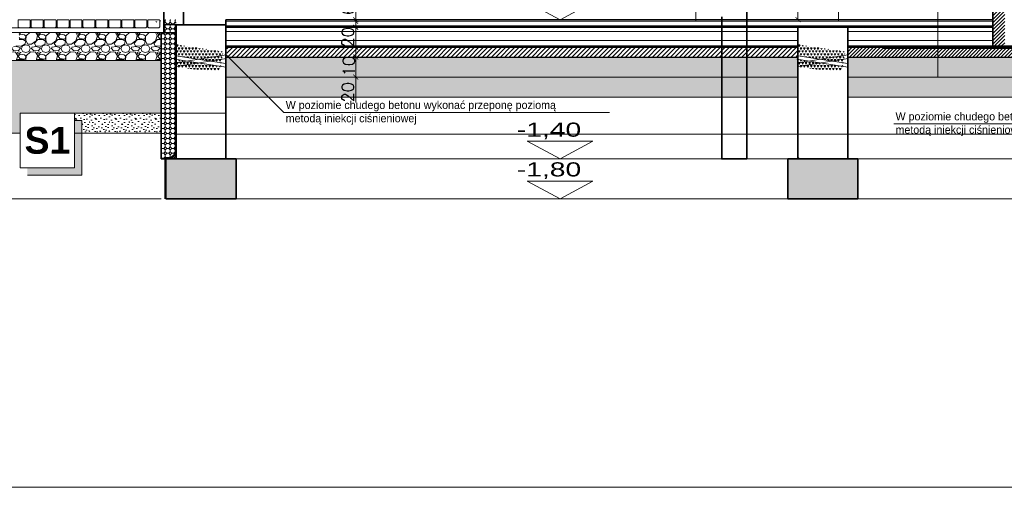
# Model space of a CAD drawing. Header units: millimetres. Extents: x -587 to 33545, y -26688 to 22494.
# Tile 254 of 256: x 8734 to 9722, y 12660 to 13129. Entities that reach past the tile are written whole.
import ezdxf
from ezdxf.lldxf.tags import DXFTag

# ---------------------------------------------------------------- set-up
doc = ezdxf.new("R2010")
doc.units = ezdxf.units.MM
doc.header["$MEASUREMENT"] = 0
doc.linetypes.add('ACAD_ISO03W100', pattern=[30, 12, -18])
doc.linetypes.add('ACAD_ISO10W100', pattern=[18, 12, -3, 0, -3])
for name, color, linetype, lineweight in [('A-WYMIARY', 1, 'Continuous', 5), ('A_istniejące ściany', 7, 'Continuous', 35), ('A_izolacja', 5, 'Continuous', 9), ('A_l.przekrojowa', 7, 'Continuous', 30), ('A_l.widokowa', 250, 'Continuous', 18), ('A_l.wypełnien', 250, 'Continuous', 9), ('A_projektowane sciany', 5, 'Continuous', 35), ('A_ściany', 7, 'Continuous', 35), ('A_ściany projektowane', 5, 'Continuous', 35), ('IZOLACJA', 7, 'ACAD_ISO03W100', 40), ('l. przekrojowa', 1, 'Continuous', 30), ('l.przerywana', 104, 'ICAD_ISO03W100', 5), ('l.widokowa', 140, 'Continuous', 15), ('l.wypełnien', 253, 'Continuous', 5), ('l.wypełnień', 7, 'Continuous', 5), ('linia opisowa', 175, 'Continuous', 9), ('Rd wypełnienia', 30, 'Continuous', 18), ('wymiarowanie', 176, 'Continuous', 9)]:
    doc.layers.add(name, color=color, linetype=linetype, lineweight=lineweight)
doc.styles.add('PROFILE', font='GOTHIC.TTF', dxfattribs={"width": 0.8})
doc.styles.add('styl2', font='simplex.shx')
doc.linetypes.add('BATTING', pattern='A,0.00254,-2.54,[134,ltypeshp.shx,S=2.54,R=0,X=-2.54,Y=0],-5.08,[134,ltypeshp.shx,S=2.54,R=180,X=2.54,Y=0],-2.54', length=10.16254)
tags = doc.linetypes.add('ICAD_ISO03W100', pattern=[30, 12, -18]).pattern_tags.tags
tags[6:7] = [DXFTag(74, 4), DXFTag(75, 0), DXFTag(340, '0'), DXFTag(46, 1.0), DXFTag(50, 0.0), DXFTag(44, 0.0), DXFTag(45, 0.0)]
tags[4:5] = [DXFTag(74, 4), DXFTag(75, 0), DXFTag(340, '0'), DXFTag(46, 1.0), DXFTag(50, 0.0), DXFTag(44, 0.0), DXFTag(45, 0.0)]
doc.dimstyles.new('Skala 1-50', dxfattribs={"dimtxt": 12, "dimasz": 5, "dimexe": 1, "dimexo": 1, "dimgap": 1.5, "dimtad": 1, "dimdec": 1, "dimrnd": 0.5, "dimtxsty": 'styl2', "dimblk": 'ARCHTICK', "dimcen": 5, "dimadec": 0, "dimazin": 0, "dimtfac": 1, "dimtdec": 1, "dimtmove": 1, "dimatfit": 3, "dimldrblk": 'ARCHTICK', "dimfxl": 5, "dimfxlon": 1, "dimlwd": -1, "dimlwe": -1, "dimarcsym": 0})
pattern_1 = [(0, (19, 12.8), (0, 20), [0, -20]), (0, (19.2, 5.8), (0, 20), [0, -20]), (0, (19.8, 16.6), (0, 20), [0, -20]), (338.1986, (9.4, 10.4), (60.0000055, -19.9999982), [2.15406, -105.54924]), (216.8699, (11.4, 9.6), (59.9999984, 40.0000025), [1, -99]), (130.6013, (10.6, 9), (100.00000842, -119.99998036), [1.8439, -182.54698]), (206.5651, (4, 6.6), (-19.999983, -20.000026), [0.44722, -44.27414]), (326.3099, (3.6, 6.4), (39.9999912, -20.0000267), [0.72112, -71.38992]), (108.4349, (4.2, 6), (-19.999968, 40.0000087), [0.63246, -62.6131]), (225, (16.8, 4.6), (-4e-15, -20.000006), [0.84852, -27.43574]), (0, (16.2, 4), (20, 20), [1.2, -18.8]), (135, (17.4, 4), (-20.000006, 2e-15), [0.84852, -27.43574]), (251.5651, (14.4, 17.4), (19.999968, 40.0000087), [0.63246, -62.6131]), (0, (14.2, 16.8), (20, 20), [1, -19]), (143.1301, (15.2, 16.8), (-59.9999984, 40.0000025), [1, -99]), (213.6901, (3.8, 17.6), (39.9999912, 20.0000267), [0.72112, -71.38992]), (341.5651, (3.2, 17.2), (-40.0000087, 19.999968), [1.26492, -61.98064]), (126.8699, (4.4, 16.8), (40.0000025, -59.9999984), [1, -99]), (0, (9.6, 16.8), (0, 20), [0, -20]), (0, (4.2, 11.6), (0, 20), [0, -20]), (0, (9.8, 4.2), (0, 20), [0, -20]), (0, (15.2, 10.4), (0, 20), [0, -20]), (0, (9.4, 13.8), (0, 20), [0, -20]), (0, (5, 14.4), (0, 20), [0, -20]), (0, (6.8, 13.2), (0, 20), [0, -20]), (0, (6, 8.4), (0, 20), [0, -20]), (0, (1.2, 9.2), (0, 20), [0, -20]), (0, (1.4, 13.8), (0, 20), [0, -20]), (0, (0.8, 18.2), (0, 20), [0, -20]), (0, (7, 19), (0, 20), [0, -20]), (0, (11.4, 19.8), (0, 20), [0, -20]), (0, (18.4, 19), (0, 20), [0, -20]), (0, (13.6, 12.8), (0, 20), [0, -20]), (0, (11.6, 16.4), (0, 20), [0, -20]), (0, (13.2, 6.8), (0, 20), [0, -20]), (0, (7.2, 5.8), (0, 20), [0, -20]), (0, (13.2, 1.4), (0, 20), [0, -20]), (0, (6.6, 2.6), (0, 20), [0, -20]), (0, (0.2, 2), (0, 20), [0, -20]), (0, (2.6, 1), (0, 20), [0, -20]), (0, (2.8, 3.8), (0, 20), [0, -20]), (0, (16.2, 0.6), (0, 20), [0, -20]), (0, (18.6, 8.8), (0, 20), [0, -20]), (0, (17.6, 14.8), (0, 20), [0, -20]), (0, (8.4, 0.4), (0, 20), [0, -20])]

# ---------------------------------------------------------------- blocks, each defined once
blk = doc.blocks.new('_ArchTick')
at = {"color": 0, "linetype": 'ByBlock', "const_width": 0.15}
blk.add_lwpolyline([(-0.5, -0.5), (0.5, 0.5)], dxfattribs=at)
blk = doc.blocks.new('*D1733')
at = {"layer": 'Defpoints', "color": 0}
for p in [(9089.93, 13339.94), (9071.17, 13129.01), (9083.89, 13129.01)]:
    blk.add_point(p, dxfattribs=at)
at = {"layer": 'wymiarowanie', "color": 0}
for p, q in [((9076.17, 13339.94), (9070.17, 13339.94)), ((9071.17, 13339.94), (9071.17, 13129.01)), ((9076.17, 13129.01), (9070.17, 13129.01))]:
    blk.add_line(p, q, dxfattribs=at)
at = {"layer": 'wymiarowanie', "color": 0, "xscale": 5, "yscale": 5, "zscale": 5}
for p, rotation in [((9071.17, 13339.94), 90), ((9071.17, 13129.01), 270)]:
    blk.add_blockref('_ArchTick', p, dxfattribs=dict(at, rotation=rotation))
at = {"layer": 'wymiarowanie', "color": 0, "insert": (9063.52, 13234.47), "char_height": 12, "attachment_point": 5, "rotation": 90, "style": 'styl2'}
blk.add_mtext('211', dxfattribs=at)
blk = doc.blocks.new('*D1737')
at = {"layer": 'Defpoints', "color": 0}
for p in [(9543.63, 13449.08), (9514.94, 13129.08), (9548.52, 13129.08)]:
    blk.add_point(p, dxfattribs=at)
at = {"layer": 'wymiarowanie', "color": 0}
for p, q in [((9519.94, 13449.08), (9513.94, 13449.08)), ((9514.94, 13449.08), (9514.94, 13129.08)), ((9519.94, 13129.08), (9513.94, 13129.08))]:
    blk.add_line(p, q, dxfattribs=at)
at = {"layer": 'wymiarowanie', "color": 0, "xscale": 5, "yscale": 5, "zscale": 5}
for p, rotation in [((9514.94, 13449.08), 90), ((9514.94, 13129.08), 270)]:
    blk.add_blockref('_ArchTick', p, dxfattribs=dict(at, rotation=rotation))
at = {"layer": 'wymiarowanie', "color": 0, "insert": (9507.14, 13289.08), "char_height": 12, "attachment_point": 5, "rotation": 90, "style": 'styl2'}
blk.add_mtext('320', dxfattribs=at)
blk = doc.blocks.new('*D1738')
at = {"layer": 'Defpoints', "color": 0}
for p in [(9071.17, 13127.5), (9083.89, 13129.01), (9083.89, 13127.5)]:
    blk.add_point(p, dxfattribs=at)
at = {"layer": 'wymiarowanie', "color": 0}
for p, q in [((9071.17, 13129.01), (9071.17, 13175.6)), ((9071.17, 13129.01), (9071.17, 13134.01)), ((9076.17, 13129.01), (9070.17, 13129.01)), ((9076.17, 13127.5), (9070.17, 13127.5)), ((9071.17, 13129.01), (9071.17, 13127.5)), ((9071.17, 13127.5), (9071.17, 13122.5))]:
    blk.add_line(p, q, dxfattribs=at)
at = {"layer": 'wymiarowanie', "color": 0, "xscale": 5, "yscale": 5, "zscale": 5}
for p, rotation in [((9071.17, 13129.01), 270), ((9071.17, 13127.5), 90)]:
    blk.add_blockref('_ArchTick', p, dxfattribs=dict(at, rotation=rotation))
at = {"layer": 'wymiarowanie', "color": 0, "insert": (9062.85, 13164.08), "char_height": 12, "attachment_point": 5, "rotation": 90, "style": 'styl2'}
blk.add_mtext('1,5', dxfattribs=at)
blk = doc.blocks.new('*D1739')
at = {"layer": 'Defpoints', "color": 0}
for p in [(9083.89, 13127.5), (9071.17, 13121.49), (9086.06, 13121.49)]:
    blk.add_point(p, dxfattribs=at)
at = {"layer": 'wymiarowanie', "color": 0}
for p, q in [((9071.17, 13127.5), (9071.17, 13144.08)), ((9076.17, 13127.5), (9070.17, 13127.5)), ((9071.17, 13127.5), (9071.17, 13121.49)), ((9076.17, 13121.49), (9070.17, 13121.49))]:
    blk.add_line(p, q, dxfattribs=at)
at = {"layer": 'wymiarowanie', "color": 0, "xscale": 5, "yscale": 5, "zscale": 5}
for p, rotation in [((9071.17, 13127.5), 90), ((9071.17, 13121.49), 270)]:
    blk.add_blockref('_ArchTick', p, dxfattribs=dict(at, rotation=rotation))
at = {"layer": 'wymiarowanie', "color": 0, "insert": (9063.36, 13138.88), "char_height": 12, "attachment_point": 5, "rotation": 90, "style": 'styl2'}
blk.add_mtext('6', dxfattribs=at)
blk = doc.blocks.new('*D1740')
at = {"layer": 'Defpoints', "color": 0}
for p in [(9086.06, 13121.49), (9071.17, 13101.46), (9087.31, 13101.46)]:
    blk.add_point(p, dxfattribs=at)
at = {"layer": 'wymiarowanie', "color": 0}
for p, q in [((9076.17, 13121.49), (9070.17, 13121.49)), ((9071.17, 13121.49), (9071.17, 13101.46)), ((9076.17, 13101.46), (9070.17, 13101.46))]:
    blk.add_line(p, q, dxfattribs=at)
at = {"layer": 'wymiarowanie', "color": 0, "xscale": 5, "yscale": 5, "zscale": 5}
for p, rotation in [((9071.17, 13121.49), 90), ((9071.17, 13101.46), 270)]:
    blk.add_blockref('_ArchTick', p, dxfattribs=dict(at, rotation=rotation))
at = {"layer": 'wymiarowanie', "color": 0, "insert": (9063.36, 13111.47), "char_height": 12, "attachment_point": 5, "rotation": 90, "style": 'styl2'}
blk.add_mtext('20', dxfattribs=at)
blk = doc.blocks.new('*D1741')
at = {"layer": 'Defpoints', "color": 0}
for p in [(9087.31, 13101.46), (9071.17, 13091.49), (9087.81, 13091.49)]:
    blk.add_point(p, dxfattribs=at)
at = {"layer": 'wymiarowanie', "color": 0}
for p, q in [((9076.17, 13101.46), (9070.17, 13101.46)), ((9071.17, 13101.46), (9071.17, 13091.49)), ((9076.17, 13091.49), (9070.17, 13091.49))]:
    blk.add_line(p, q, dxfattribs=at)
at = {"layer": 'wymiarowanie', "color": 0, "xscale": 5, "yscale": 5, "zscale": 5}
for p, rotation in [((9071.17, 13101.46), 90), ((9071.17, 13091.49), 270)]:
    blk.add_blockref('_ArchTick', p, dxfattribs=dict(at, rotation=rotation))
at = {"layer": 'wymiarowanie', "color": 0, "insert": (9064.3, 13082.55), "char_height": 12, "attachment_point": 5, "rotation": 90, "style": 'styl2'}
blk.add_mtext('10', dxfattribs=at)
blk = doc.blocks.new('*D2387')
at = {"layer": 'Defpoints', "color": 0}
for p in [(8748.64, 13845.32), (8498.18, 13054.1), (8513.43, 13054.1)]:
    blk.add_point(p, dxfattribs=at)
at = {"layer": 'wymiarowanie', "color": 0}
for p, q in [((8508.18, 13845.32), (8497.18, 13845.32)), ((8498.18, 13845.32), (8498.18, 13054.1)), ((8508.18, 13054.1), (8497.18, 13054.1))]:
    blk.add_line(p, q, dxfattribs=at)
at = {"layer": 'wymiarowanie', "color": 0, "xscale": 5, "yscale": 5, "zscale": 5}
for p, rotation in [((8498.18, 13845.32), 90), ((8498.18, 13054.1), 270)]:
    blk.add_blockref('_ArchTick', p, dxfattribs=dict(at, rotation=rotation))
at = {"layer": 'wymiarowanie', "color": 0, "insert": (8490.37, 13486.2), "char_height": 12, "attachment_point": 5, "rotation": 90, "style": 'styl2'}
blk.add_mtext('791', dxfattribs=at)
blk = doc.blocks.new('*D2411')
at = {"layer": 'Defpoints', "color": 0}
for p in [(9051.55, 13091.49), (9051.55, 13071.49), (9071.17, 13071.49)]:
    blk.add_point(p, dxfattribs=at)
at = {"layer": 'wymiarowanie', "color": 0}
for p, q in [((9061.17, 13091.49), (9072.17, 13091.49)), ((9071.17, 13091.49), (9071.17, 13071.49)), ((9061.17, 13071.49), (9072.17, 13071.49)), ((9071.17, 13071.49), (9071.17, 13046.01))]:
    blk.add_line(p, q, dxfattribs=at)
at = {"layer": 'wymiarowanie', "color": 0, "xscale": 5, "yscale": 5, "zscale": 5}
for p, rotation in [((9071.17, 13091.49), 90), ((9071.17, 13071.49), 270)]:
    blk.add_blockref('_ArchTick', p, dxfattribs=dict(at, rotation=rotation))
at = {"layer": 'wymiarowanie', "color": 0, "insert": (9063.36, 13056.25), "char_height": 12, "attachment_point": 5, "rotation": 90, "style": 'styl2'}
blk.add_mtext('20', dxfattribs=at)

msp = doc.modelspace()

# ---------------------------------------------------------------- hatches: boundary and pattern name
at = {"true_color": 0x7e7c7c}
for points in [[(8880.73, 12989.34), (8880.73, 12949.49), (8951.02, 12949.49), (8951.02, 12989.34)], [(9504.69, 12989.34), (9504.69, 12949.49), (9574.98, 12949.49), (9574.98, 12989.34)]]:
    msp.add_hatch(color=8, dxfattribs=at).paths.add_polyline_path(points)
at = {"layer": 'A_l.wypełnien'}
h = msp.add_hatch(dxfattribs=at)
h.set_pattern_fill('ANSI31', color=5, style=0)
h.set_pattern_definition([(45, (8196.4527, -6095.417), (-2.24506403, 2.24506403), [])])
h.paths.add_polyline_path([(9514.94, 13091.49), (9119.57, 13091.49), (9119.57, 13101.46), (9231.84, 13101.46), (9243.84, 13101.46), (9398.84, 13101.46), (9410.84, 13101.46), (9514.94, 13101.46)])
h.paths.add_polyline_path([(8941.84, 13091.49), (9119.57, 13091.49), (9119.57, 13101.46), (8941.84, 13101.46)])
at = {"layer": 'l.wypełnien'}
h = msp.add_hatch(dxfattribs=at)
h.set_pattern_fill('ANSI31', color=5, scale=20, style=0)
h.paths.add_polyline_path([(9710.52, 13122.02), (9710.52, 13121.49), (9710.52, 13117.13), (9710.52, 13108.16), (9710.52, 13102.49), (9722.52, 13102.49), (9722.52, 13108.16), (9722.52, 13117.13), (9722.52, 13121.49), (9722.52, 13122.02), (9722.52, 13122.52), (9722.52, 13127.5), (9722.52, 13129), (9722.52, 13129.01), (9722.52, 13449.08), (9710.52, 13449.08), (9710.52, 13129.01), (9710.52, 13129), (9710.52, 13127.5), (9710.52, 13122.52)])
h = msp.add_hatch(dxfattribs=at)
h.set_pattern_fill('OCTAGON', color=5, scale=5, style=0)
h.set_pattern_definition([(315, (0, 1.45), (5.00000155, -1e-15), [2.05061, -5.02046]), (0, (1.45, 0), (5, 5), [2.1, -2.9]), (45, (3.55, 0), (6e-16, 5.00000155), [2.05061, -5.02046]), (135, (5, 3.55), (-5.00000155, 6e-16), [2.05061, -5.02046]), (225, (1.45, 5), (-1e-15, -5.00000155), [2.05061, -5.02046]), (270, (0, 3.55), (5, -5), [2.1, -2.9])])
h.paths.add_polyline_path([(8875.82, 13088.08), (8875.82, 13035.15), (8890.82, 13035.15), (8890.82, 13116.08), (8878.43, 13116.08), (8875.82, 13116.08)])
h.paths.add_polyline_path([(8875.82, 13015.1), (8875.82, 12989.34), (8890.82, 12989.34), (8890.82, 13035.15), (8875.82, 13035.15)])
h.paths.add_polyline_path([(8890.82, 13116.08), (8890.82, 13129.08), (8878.43, 13129.08), (8878.43, 13116.08)])
h = msp.add_hatch(dxfattribs=at)
h.set_pattern_fill('GRAVL1', scale=20, style=0)
h.set_pattern_definition([(228.0128, (14.4, 20), (-159.99996464, -180.00002683), [2.69072, -266.38176]), (184.9697, (12.6, 18), (240.00002103, 19.99982614), [4.61736, -457.1185]), (132.5104, (8, 17.6), (199.99981437, -220.00017348), [3.25576, -322.32064]), (267.2737, (0.2, 12.6), (19.999920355, 400.0000059), [4.20476, -416.27116]), (292.8337, (0, 8.4), (-100.00019811, 239.999928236), [4.1231, -408.18746]), (357.2737, (1.6, 4.6), (-400.0000059, 19.999920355), [4.20476, -416.27116]), (37.6942, (5.8, 4.4), (-260.000146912, -199.999808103), [5.56058, -550.49698]), (72.2553, (10.2, 7.8), (140.000215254, 439.999924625), [5.24976, -519.72642]), (121.4296, (11.8, 12.8), (-160.000164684, 259.99990073), [4.219, -417.68146]), (175.2364, (9.6, 16.4), (220.00001893, -19.99983065), [4.81664, -236.01526]), (222.3974, (4.8, 16.8), (-240.000147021, -219.99984164), [6.22896, -616.6675]), (138.8141, (20, 12.4), (-140.00005894, 119.99994627), [2.12602, -210.47688]), (171.4692, (18.4, 13.8), (259.999965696, -40.0001582), [4.04474, -400.43022]), (225, (14.4, 14.4), (-4e-15, -20.000006), [2.82842, -25.45584]), (203.1986, (13, 16.8), (99.9999946, 40.0000265), [1.52316, -150.7923]), (291.8014, (11.6, 16.2), (-19.9999982, 60.0000055), [2.15406, -105.54924]), (30.9638, (12.4, 14.2), (59.99996045, 40.0000497), [3.49858, -113.12046]), (161.5651, (15.4, 16), (40.0000087, -19.999968), [2.52982, -60.71574]), (16.3895, (0, 16.2), (200.00004397, 59.9998542), [3.544, -350.8569]), (70.3462, (3.4, 17.2), (-79.99990495, -220.00004271), [2.97322, -294.34816]), (293.1986, (15.4, 20), (-40.0000265, 99.9999946), [3.0463, -149.26916]), (343.6105, (16.6, 17.2), (-200.00004397, 59.9998542), [3.544, -350.8569]), (339.444, (0, 3.8), (-100.0000369, 39.99991993), [3.4176, -167.46248]), (294.7751, (3.2, 2.6), (-99.99984378, 220.00006844), [2.86356, -283.49286]), (66.8014, (15.6, 0), (40.0000265, 99.9999946), [3.0463, -149.26916]), (17.354, (16.8, 2.8), (-260.00004038, -79.999890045), [3.35262, -331.90848]), (69.444, (5.8, 0), (-39.99991993, -100.0000369), [1.7088, -169.17128]), (101.3099, (14.4, 0), (-19.9999526, 80.000015), [1.0198, -100.96058]), (165.9638, (14.2, 1), (60.0000109, -19.9999611), [4.1231, -78.339]), (186.009, (10.2, 2), (199.99999502, 19.99998635), [3.821, -378.27846]), (303.6901, (12.4, 12.4), (-20.0000267, 39.9999912), [2.88444, -69.22658]), (353.1572, (14, 10), (339.99998731, -40.00015996), [5.03588, -498.55126]), (60.9454, (19, 9.4), (-80.00000054, -140.0000077), [2.05912, -203.85348]), (90, (20, 11.2), (-20, 20), [1.2, -18.8]), (120.2564, (9.8, 2.6), (79.99989774, -140.00004912), [2.77848, -275.0704]), (48.0128, (8.4, 5), (159.99996464, 180.00002683), [5.38144, -263.69104]), (0, (12, 9), (20, 20), [5.2, -14.8]), (325.3048, (17.2, 9), (-199.99988518, 140.00017219), [3.16228, -313.06548]), (254.0546, (19.8, 7.2), (-19.9999978, -80.00000253), [2.91204, -142.69016]), (207.646, (19, 4.4), (-379.999916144, -200.000154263), [4.7413, -469.38948]), (175.4261, (14.8, 2.2), (-260.000011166, 19.999896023), [5.01598, -496.58148])])
h.paths.add_polyline_path([(8875.82, 13088.08), (8875.82, 13116.08), (8733.43, 13116.08), (8733.43, 13104.19), (8695.84, 13088.08)])
h = msp.add_hatch(dxfattribs=at)
h.set_pattern_fill('ANSI31', color=5, scale=20, style=0)
h.paths.add_polyline_path([(9655.4, 13091.49), (9950.05, 13091.49), (9950.05, 13101.46), (9655.4, 13101.46)])
h.paths.add_polyline_path([(9655.4, 13091.49), (9655.4, 13101.46), (9564.89, 13101.46), (9564.89, 13091.49)])
h = msp.add_hatch(dxfattribs=at)
h.set_pattern_fill('CONC', scale=20, style=0)
h.set_pattern_definition(pattern_1)
h.paths.add_polyline_path([(8403.43, 13000.1), (8578.06, 13000.1), (8578.43, 13015.1), (8734.46, 13015.1), (8734.46, 13035.15), (8789.08, 13035.15), (8875.82, 13035.15), (8875.82, 13088.08), (8695.84, 13088.08), (8581.52, 13039.09), (8538.42, 13039.1), (8538.42, 13015.1), (8403.43, 13015.1)])
h = msp.add_hatch(dxfattribs=at)
h.set_pattern_fill('STIPPLE', color=5, scale=10, style=0)
h.set_pattern_definition([(0, (0.4, 0.2), (0, 10), [0, -10]), (0, (3.6, 0.4), (0, 10), [0, -10]), (0, (1.8, 2.6), (0, 10), [0, -10]), (0, (4, 4.2), (0, 10), [0, -10]), (0, (1.4, 4.8), (0, 10), [0, -10]), (0, (2.2, 7.2), (0, 10), [0, -10]), (0, (0.8, 9), (0, 10), [0, -10]), (0, (4, 8.8), (0, 10), [0, -10]), (0, (6.4, 9.2), (0, 10), [0, -10]), (0, (7.6, 6.8), (0, 10), [0, -10]), (0, (9.6, 6.6), (0, 10), [0, -10]), (0, (9.6, 3), (0, 10), [0, -10]), (0, (7.8, 1.8), (0, 10), [0, -10]), (0, (5, 2.4), (0, 10), [0, -10]), (0, (6.8, 4.2), (0, 10), [0, -10]), (0, (5, 6), (0, 10), [0, -10]), (0, (9.2, 0.4), (0, 10), [0, -10])])
h.paths.add_polyline_path([(9438.52, 13071.49), (9438.52, 13091.49), (8940.76, 13091.49), (8940.76, 13071.49)])
h.paths.add_polyline_path([(9655.4, 13071.49), (9950.05, 13071.49), (9950.05, 13091.49), (9655.4, 13091.49)])
h.paths.add_polyline_path([(9655.4, 13071.49), (9655.4, 13091.49), (9564.89, 13091.49), (9564.89, 13071.49)])
h.paths.add_polyline_path([(9463.52, 13071.49), (9514.94, 13071.49), (9514.94, 13091.49), (9463.52, 13091.49)])
h.paths.add_polyline_path([(9438.52, 13071.49), (9463.52, 13071.49), (9463.52, 13091.49), (9438.52, 13091.49)])
h = msp.add_hatch(dxfattribs=at)
h.set_pattern_fill('CONCRE', color=5, scale=30, style=0)
h.set_pattern_definition([(0, (0, 0), (30, 30), [3.75, -26.25]), (90, (0, 0), (-30, 30), [3.75, -26.25]), (135, (3.75, 0), (-30, 2e-15), [5.3033, -37.123107]), (0, (3.75, 16.875), (30, 30), [3.75, -26.25]), (45, (5.625, 15), (2e-15, 30), [2.65165, -39.774756]), (135, (5.625, 15), (-30, 2e-15), [2.65165, -39.774756]), (0, (15, 24.375), (30, 30), [5.3033, -24.6967]), (45, (15, 24.375), (2e-15, 30), [3.75, -38.67641]), (135, (20.303, 24.375), (-30, 2e-15), [3.75, -38.67641]), (90, (20.625, 7.5), (-30, 30), [3.75, -26.25]), (45, (20.625, 7.5), (2e-15, 30), [2.65165, -39.774756]), (135, (22.5, 9.375), (-30, 2e-15), [2.65165, -39.774756]), (0, (3.75, 7.5), (30, 30), [1.875, -25.125]), (0, (26.25, 15), (30, 30), [1.875, -25.125]), (90, (16.875, 18.75), (-30, 30), [1.875, -25.125]), (135, (20.625, 1.875), (-30, 2e-15), [2.65165, -39.774756]), (135, (7.5, 22.5), (-30, 2e-15), [2.65165, -39.774756]), (45, (14.062, 9.844), (2e-15, 30), [2.65165, -39.774756]), (90, (10.312, 3.75), (-30, 30), [0.46875, -29.53125]), (90, (11.72, 16.406), (-30, 30), [0.46875, -29.53125]), (90, (25.78, 21.562), (-30, 30), [0.46875, -29.53125]), (90, (26.25, 5.625), (-30, 30), [0.46875, -29.53125])])
h.paths.add_polyline_path([(9438.52, 13051.49), (9438.52, 13071.49), (8940.76, 13071.49), (8940.76, 13051.49)])
h.paths.add_polyline_path([(9950.05, 13051.49), (9950.05, 13071.49), (9564.89, 13071.49), (9564.89, 13051.49)])
h.paths.add_polyline_path([(9463.52, 13051.49), (9514.94, 13051.49), (9514.94, 13071.49), (9463.52, 13071.49)])
h.paths.add_polyline_path([(9438.52, 13051.49), (9463.52, 13051.49), (9463.52, 13071.49), (9438.52, 13071.49)])
h = msp.add_hatch(dxfattribs=at)
h.set_pattern_fill('CONC', scale=20, style=0)
h.set_pattern_definition(pattern_1)
h.paths.add_polyline_path([(8789.08, 13035.15), (8875.82, 13035.15), (8875.82, 13015.1), (8796.37, 13015.1), (8796.37, 13027.87), (8789.08, 13027.87)])
at = {"layer": 'linia opisowa'}
msp.add_hatch(color=256, dxfattribs=at).paths.add_polyline_path([(8796.37, 13027.87), (8789.08, 13027.87), (8789.08, 12980.53), (8741.74, 12980.53), (8741.74, 12973.24), (8796.37, 12973.24)])
at = {"layer": 'Rd wypełnienia'}
h = msp.add_hatch(dxfattribs=at)
h.set_pattern_fill('TRIANG', scale=0.358686, style=0)
h.set_pattern_definition([(60, (6598.0064, 12182.1247), (-1.7082405, 2.95876), [1.708241, -1.708241]), (120, (6598.0064, 12182.1247), (-3.4164816, 4e-07), [1.708241, -1.708241]), (0, (6597.1523, 12183.604), (1.708241, 2.9587597), [1.708241, -1.708241])])
h.paths.add_polyline_path([(8920.46, 13098.33), (8920.55, 13099.64), (8900.15, 13102.68), (8899.05, 13102.66), (8897.61, 13102.64), (8896.18, 13102.65), (8894.74, 13102.7), (8893.31, 13102.65), (8891.87, 13102.59), (8891.25, 13102.51), (8890.89, 13093.41), (8891.87, 13093.49), (8893.31, 13093.49), (8894.74, 13093.45), (8896.18, 13093.36), (8897.61, 13093.34), (8899.05, 13093.34), (8900.48, 13093.32), (8901.91, 13093.22), (8903.35, 13093.22), (8904.78, 13093.34), (8906.22, 13093.44), (8907.65, 13093.37), (8909.09, 13093.34), (8910.52, 13093.34), (8911.96, 13093.34), (8913.39, 13093.34), (8914.83, 13093.38), (8916.26, 13093.48), (8917.7, 13093.38), (8919.13, 13093.34), (8919.85, 13093.34, 0.414214), (8920.57, 13094.06), (8920.54, 13095.47), (8920.53, 13096.9)])
h.paths.add_polyline_path([(8891.31, 13104), (8891.28, 13102.52), (8891.87, 13102.59), (8893.31, 13102.65), (8894.74, 13102.7), (8896.18, 13102.65), (8897.61, 13102.64), (8899.05, 13102.66), (8900.15, 13102.68)])
h.paths.add_polyline_path([(8938.25, 13097), (8923.48, 13099.21), (8923.49, 13098.33), (8923.45, 13096.9), (8923.44, 13095.47, 0.414214), (8924.87, 13094.03), (8926.31, 13094.1), (8927.74, 13094.06), (8929.18, 13094.07), (8930.62, 13094.08), (8932.1, 13094.2), (8933.52, 13094.17), (8935, 13094.22), (8936.37, 13094.07), (8937.72, 13094.03)])
h.paths.add_polyline_path([(8937.68, 13093.86), (8937.72, 13094.03), (8936.37, 13094.07), (8935, 13094.22), (8933.52, 13094.17), (8932.1, 13094.2), (8930.62, 13094.08), (8929.18, 13094.07), (8927.74, 13094.06), (8926.31, 13094.1), (8924.87, 13094.03, -0.419775), (8923.44, 13095.49), (8923.45, 13096.9), (8923.49, 13098.33), (8923.48, 13099.21), (8920.55, 13099.64), (8920.46, 13098.33), (8920.53, 13096.9), (8920.54, 13095.47), (8920.57, 13094.09, -0.426186), (8919.85, 13093.34), (8919.13, 13093.34), (8917.7, 13093.38), (8916.26, 13093.48), (8914.83, 13093.38), (8913.39, 13093.34), (8911.96, 13093.34), (8910.52, 13093.34), (8909.09, 13093.34), (8907.65, 13093.37), (8906.22, 13093.44), (8904.78, 13093.34), (8903.35, 13093.22), (8901.91, 13093.22), (8900.48, 13093.32), (8899.05, 13093.34), (8897.61, 13093.34), (8896.18, 13093.36), (8894.74, 13093.45), (8893.31, 13093.49), (8891.87, 13093.49), (8890.89, 13093.41), (8890.87, 13092.85), (8935.85, 13085.84), (8935.28, 13082.23), (8907.1, 13086.62), (8907.06, 13085.77), (8906.98, 13084.86), (8906.94, 13082.91), (8906.94, 13081.61, 0.411289), (8907.36, 13081.18), (8908.23, 13081.18), (8910.7, 13081.12), (8913.75, 13081.18), (8916.75, 13081.18), (8921.12, 13081.12), (8924.63, 13081.07), (8928.6, 13081.07), (8931.65, 13081.12), (8934.18, 13081.18), (8935.39, 13081.12), (8937.2, 13091.15, -0.478437)])
h.paths.add_polyline_path([(8904.66, 13086.14), (8904.64, 13087), (8890.72, 13089.17), (8890.43, 13081.76), (8911.43, 13078.94), (8912.68, 13078.97), (8914.11, 13078.97), (8915.55, 13078.99), (8916.98, 13079.06), (8918.41, 13078.99), (8919.85, 13078.97, -0.397704), (8921.28, 13077.61), (8924.21, 13077.22, -0.332775), (8925.59, 13078.25), (8927.05, 13078.27), (8928.56, 13078.36), (8929.95, 13078.45), (8931.37, 13078.45), (8932.86, 13078.38), (8934.19, 13078.33), (8934.84, 13078.05), (8935.39, 13081.12), (8934.18, 13081.18), (8931.65, 13081.12), (8928.6, 13081.07), (8924.63, 13081.07), (8921.12, 13081.12), (8916.75, 13081.18), (8913.75, 13081.18), (8910.7, 13081.12), (8908.23, 13081.18), (8907.37, 13081.18, -0.415465), (8906.94, 13081.61), (8906.94, 13082.91), (8906.98, 13084.86), (8907.06, 13085.77), (8907.1, 13086.62), (8904.64, 13087), (8904.66, 13086.14), (8904.76, 13084.7), (8904.78, 13083.27), (8904.78, 13082.55, -0.414214), (8904.07, 13081.84, 0.414214), (8904.78, 13082.55), (8904.78, 13083.27), (8904.76, 13084.7)])
h = msp.add_hatch(dxfattribs=at)
h.set_pattern_fill('TRIANG', scale=0.358686, style=0)
h.set_pattern_definition([(60, (7222.1304, 12182.1247), (-1.7082405, 2.95876), [1.708241, -1.708241]), (120, (7222.1304, 12182.1247), (-3.4164816, 4e-07), [1.708241, -1.708241]), (0, (7221.2763, 12183.604), (1.708241, 2.9587597), [1.708241, -1.708241])])
h.paths.add_polyline_path([(9544.59, 13098.33), (9544.67, 13099.64), (9524.27, 13102.68), (9523.17, 13102.66), (9521.73, 13102.64), (9520.3, 13102.65), (9518.86, 13102.7), (9517.43, 13102.65), (9516, 13102.59), (9515.37, 13102.51), (9515.01, 13093.41), (9516, 13093.49), (9517.43, 13093.49), (9518.86, 13093.45), (9520.3, 13093.36), (9521.73, 13093.34), (9523.17, 13093.34), (9524.6, 13093.32), (9526.04, 13093.22), (9527.47, 13093.22), (9528.91, 13093.34), (9530.34, 13093.44), (9531.78, 13093.37), (9533.21, 13093.34), (9534.65, 13093.34), (9536.08, 13093.34), (9537.52, 13093.34), (9538.95, 13093.38), (9540.39, 13093.48), (9541.82, 13093.38), (9543.26, 13093.34), (9543.97, 13093.34, 0.414214), (9544.69, 13094.06), (9544.66, 13095.47), (9544.66, 13096.9)])
h.paths.add_polyline_path([(9515.43, 13104), (9515.41, 13102.52), (9516, 13102.59), (9517.43, 13102.65), (9518.86, 13102.7), (9520.3, 13102.65), (9521.73, 13102.64), (9523.17, 13102.66), (9524.27, 13102.68)])
h.paths.add_polyline_path([(9562.37, 13097), (9547.6, 13099.21), (9547.61, 13098.33), (9547.57, 13096.9), (9547.56, 13095.47, 0.414214), (9548.99, 13094.03), (9550.43, 13094.1), (9551.87, 13094.06), (9553.31, 13094.07), (9554.75, 13094.08), (9556.22, 13094.2), (9557.64, 13094.17), (9559.12, 13094.22), (9560.49, 13094.07), (9561.84, 13094.03)])
h.paths.add_polyline_path([(9561.81, 13093.86), (9561.84, 13094.03), (9560.49, 13094.07), (9559.12, 13094.22), (9557.64, 13094.17), (9556.22, 13094.2), (9554.75, 13094.08), (9553.31, 13094.07), (9551.87, 13094.06), (9550.43, 13094.1), (9548.99, 13094.03, -0.419775), (9547.56, 13095.49), (9547.57, 13096.9), (9547.61, 13098.33), (9547.6, 13099.21), (9544.67, 13099.64), (9544.59, 13098.33), (9544.66, 13096.9), (9544.66, 13095.47), (9544.69, 13094.09, -0.426186), (9543.97, 13093.34), (9543.26, 13093.34), (9541.82, 13093.38), (9540.39, 13093.48), (9538.95, 13093.38), (9537.52, 13093.34), (9536.08, 13093.34), (9534.65, 13093.34), (9533.21, 13093.34), (9531.78, 13093.37), (9530.34, 13093.44), (9528.91, 13093.34), (9527.47, 13093.22), (9526.04, 13093.22), (9524.6, 13093.32), (9523.17, 13093.34), (9521.73, 13093.34), (9520.3, 13093.36), (9518.86, 13093.45), (9517.43, 13093.49), (9516, 13093.49), (9515.01, 13093.41), (9514.99, 13092.85), (9559.97, 13085.84), (9559.41, 13082.23), (9531.23, 13086.62), (9531.18, 13085.77), (9531.11, 13084.86), (9531.06, 13082.91), (9531.06, 13081.61, 0.411289), (9531.49, 13081.18), (9532.35, 13081.18), (9534.83, 13081.12), (9537.88, 13081.18), (9540.87, 13081.18), (9545.24, 13081.12), (9548.75, 13081.07), (9552.73, 13081.07), (9555.78, 13081.12), (9558.31, 13081.18), (9559.52, 13081.12), (9561.32, 13091.15, -0.478437)])
h.paths.add_polyline_path([(9528.79, 13086.14), (9528.76, 13087), (9514.84, 13089.17), (9514.55, 13081.76), (9535.56, 13078.94), (9536.8, 13078.97), (9538.23, 13078.97), (9539.67, 13078.99), (9541.11, 13079.06), (9542.54, 13078.99), (9543.97, 13078.97, -0.397704), (9545.41, 13077.61), (9548.34, 13077.22, -0.332775), (9549.71, 13078.25), (9551.17, 13078.27), (9552.69, 13078.36), (9554.08, 13078.45), (9555.49, 13078.45), (9556.99, 13078.38), (9558.31, 13078.33), (9558.97, 13078.05), (9559.52, 13081.12), (9558.31, 13081.18), (9555.78, 13081.12), (9552.73, 13081.07), (9548.75, 13081.07), (9545.24, 13081.12), (9540.87, 13081.18), (9537.88, 13081.18), (9534.83, 13081.12), (9532.35, 13081.18), (9531.49, 13081.18, -0.415465), (9531.06, 13081.61), (9531.06, 13082.91), (9531.11, 13084.86), (9531.18, 13085.77), (9531.23, 13086.62), (9528.76, 13087), (9528.79, 13086.14), (9528.88, 13084.7), (9528.91, 13083.27), (9528.91, 13082.55, -0.414214), (9528.19, 13081.84, 0.414214), (9528.91, 13082.55), (9528.91, 13083.27), (9528.88, 13084.7)])

# ---------------------------------------------------------------- linework, layer by layer
at = {"color": 7, "lineweight": 20}
for p, q in [((8941.01, 13093.68, 2.2), (8890.69, 13085.84, 2.2)), ((8890.69, 13092.88, 2.2), (8940.93, 13085.05, 2.2)), ((9565.14, 13093.68, 2.2), (9514.82, 13085.84, 2.2)), ((9514.82, 13092.88, 2.2), (9565.05, 13085.05, 2.2)), ((8889.69, 13089.33, 2.2), (8940.93, 13081.35, 2.2)), ((8941.33, 13090.03, 2.2), (8891.25, 13082.23, 2.2)), ((9513.81, 13089.33, 2.2), (9565.05, 13081.35, 2.2)), ((9565.45, 13090.03, 2.2), (9515.38, 13082.23, 2.2))]:
    msp.add_line(p, q, dxfattribs=at)
at = {"color": 250, "linetype": 'Continuous', "lineweight": 5, "true_color": 0x231f20}
for points in [[(8870.64, 13127.43), (8871.47, 13126.6), (8871.47, 13126.6)], [(9514.12, 12989.34), (9520.9, 12989.34), (9520.9, 12989.34)], [(9516.6, 12989.34), (9514.94, 12991), (9514.94, 12991)], [(9514.94, 12989.34), (9564.89, 12989.34), (9564.89, 12989.34)], [(9526.69, 12989.34), (9534.46, 12989.34), (9534.46, 12989.34)], [(9540.25, 12989.34), (9547.03, 12989.34), (9547.03, 12989.34)], [(9552.98, 12989.34), (9559.76, 12989.34), (9559.76, 12989.34)], [(9565.71, 12989.34), (9573.32, 12989.34), (9573.32, 12989.34)], [(9514.12, 12949.49), (9520.9, 12949.49), (9520.9, 12949.49)], [(9526.69, 12949.49), (9534.46, 12949.49), (9534.46, 12949.49)], [(9540.25, 12949.49), (9547.03, 12949.49), (9547.03, 12949.49)], [(9552.98, 12949.49), (9559.76, 12949.49), (9559.76, 12949.49)], [(9565.71, 12949.49), (9573.32, 12949.49), (9573.32, 12949.49)]]:
    msp.add_lwpolyline(points, dxfattribs=at)
at = {"color": 250, "linetype": 'Continuous', "lineweight": 30, "true_color": 0x231f20}
msp.add_lwpolyline([(8940.76, 13050.37), (8940.76, 13129.08), (8940.76, 13129.08)], dxfattribs=at)
at = {"color": 250, "linetype": 'Continuous', "lineweight": 15, "true_color": 0x231f20}
for points in [[(9514.94, 13121.49), (9514.94, 12989.34), (9514.94, 12989.34)], [(9564.89, 12989.34), (9564.89, 13121.49)], [(8880.73, 12989.34), (8940.76, 12989.34), (8940.76, 12989.34)], [(9564.89, 12989.34), (9514.94, 12989.34), (9514.94, 12989.34)]]:
    msp.add_lwpolyline(points, dxfattribs=at)
at = {"layer": 'A-WYMIARY', "color": 7}
msp.add_line((9600.78, 13100.23, 2.2), (9927.85, 13100.23, 2.2), dxfattribs=at)
at = {"layer": 'A_istniejące ściany', "linetype": 'Continuous'}
for points in [[(8898.43, 13124.08), (8898.43, 13476.08), (8898.43, 13476.08)], [(8890.82, 12989.34), (8890.82, 13124.08)], [(8940.76, 12989.34), (8940.76, 13129.08), (8940.76, 13129.08)], [(9514.94, 13121.49), (9514.94, 12989.34), (9514.94, 12989.34)], [(9564.89, 12989.34), (9564.89, 13121.49)], [(8880.73, 12949.49), (8880.73, 12989.34), (8880.73, 12989.34)], [(8880.73, 12989.34), (8951.02, 12989.34), (8951.02, 12989.34)], [(8951.02, 12989.34), (8951.02, 12949.49), (8951.02, 12949.49)], [(9504.69, 12949.49), (9504.69, 12989.34), (9504.69, 12989.34)], [(9504.69, 12989.34), (9574.98, 12989.34), (9574.98, 12989.34)], [(9574.98, 12989.34), (9574.98, 12949.49), (9574.98, 12949.49)], [(8880.73, 12949.49), (8951.02, 12949.49), (8951.02, 12949.49)], [(9504.69, 12949.49), (9574.98, 12949.49), (9574.98, 12949.49)]]:
    msp.add_lwpolyline(points, dxfattribs=at)
at = {"layer": 'A_istniejące ściany', "color": 7, "linetype": 'Continuous'}
msp.add_lwpolyline([(8889.82, 13124.08), (8940.76, 13124.08)], dxfattribs=at)
at = {"layer": 'A_izolacja', "lineweight": 35}
msp.add_line((8890.82, 12989.34), (8875.82, 12989.34), dxfattribs=at)
at = {"layer": 'A_izolacja', "linetype": 'Continuous', "lineweight": 35}
msp.add_lwpolyline([(8878.43, 13116.08), (8878.43, 13461.85)], dxfattribs=at)
at = {"layer": 'A_izolacja', "color": 5, "linetype": 'Continuous', "lineweight": 35}
msp.add_lwpolyline([(8875.82, 12989.34), (8875.82, 13116.08)], dxfattribs=at)
at = {"layer": 'A_l.przekrojowa'}
for p, q in [((8889.82, 13124.08), (8889.82, 12994.76)), ((8889.82, 12994.76, 0), (8885.41, 12990.34, 0)), ((8885.41, 12990.34, 0), (8879.75, 12990.34, 0)), ((8879.75, 12990.34, 0), (8879.75, 12949.49, 0))]:
    msp.add_line(p, q, dxfattribs=at)
at = {"layer": 'A_l.przekrojowa', "color": 5, "ltscale": 0.3}
for p, q in [((9710.52, 13122.52, 0), (8940.84, 13122.52, 0)), ((8941.84, 13121.49), (9710.52, 13121.49)), ((8941.84, 13091.49), (9514.94, 13091.49)), ((9564.89, 13091.49), (9950.05, 13091.49))]:
    msp.add_line(p, q, dxfattribs=at)
at = {"layer": 'A_l.przekrojowa', "color": 5}
for p, q in [((9514.94, 13102.49), (8941.84, 13102.49)), ((9950.05, 13102.49), (9564.89, 13102.49)), ((8941.84, 13101.46, 0), (9514.94, 13101.46, 0)), ((9564.89, 13101.46, 0), (9950.05, 13101.46, 0))]:
    msp.add_line(p, q, dxfattribs=at)
at = {"layer": 'A_l.przekrojowa'}
msp.add_lwpolyline([(9710.52, 13129.01), (8940.84, 13129.01)], dxfattribs=at)
at = {"layer": 'A_l.widokowa', "color": 5}
msp.add_line((8940.84, 13127.5), (9710.52, 13127.5), dxfattribs=at)
at = {"layer": 'A_l.widokowa', "color": 5, "ltscale": 0.3}
for p, q in [((8941.84, 13071.49), (9514.94, 13071.49, 0)), ((9564.89, 13071.49, 0), (9950.05, 13071.49, 0)), ((8941.84, 13051.49), (9514.94, 13051.49, 0)), ((9564.89, 13051.49, 0), (9950.05, 13051.49, 0))]:
    msp.add_line(p, q, dxfattribs=at)
at = {"layer": 'A_projektowane sciany', "linetype": 'Continuous'}
msp.add_lwpolyline([(9710.52, 13449.08), (9710.52, 13102.49)], dxfattribs=at)
at = {"layer": 'A_ściany', "ltscale": 5}
msp.add_line((8890.82, 12994.34, 0), (8885.82, 12989.34, 0), dxfattribs=at)
at = {"layer": 'A_ściany projektowane', "linetype": 'ICAD_ISO03W100', "ltscale": 0.3}
msp.add_lwpolyline([(9463.52, 13148.2), (9463.52, 12989.34), (9438.52, 12989.34), (9438.52, 13131.81)], dxfattribs=at)
at = {"layer": 'IZOLACJA', "color": 7, "ltscale": 0.3}
for p, q in [((8890.32, 13124.08, 0), (8890.32, 12994.55, 0)), ((8890.32, 12994.55, 0), (8885.61, 12989.84, 0)), ((8880.25, 12989.84, 0), (8880.25, 12949.49, 0)), ((8885.61, 12989.84, 0), (8880.25, 12989.84, 0))]:
    msp.add_line(p, q, dxfattribs=at)
at = {"layer": 'IZOLACJA', "color": 5, "ltscale": 0.3}
for p, q in [((8941.84, 13122.02), (9710.52, 13122.02, 0)), ((8941.84, 13101.99), (9514.94, 13101.99)), ((9564.89, 13101.99), (9950.05, 13101.99))]:
    msp.add_line(p, q, dxfattribs=at)
at = {"layer": 'l. przekrojowa', "color": 5}
msp.add_line((8875.82, 13116.08), (8890.82, 13116.08), dxfattribs=at)
at = {"layer": 'l. przekrojowa', "color": 5, "linetype": 'Continuous'}
msp.add_lwpolyline([(8890.82, 13124.08), (8878.43, 13124.08)], dxfattribs=at)
at = {"layer": 'l.przerywana', "color": 7, "ltscale": 0.3}
msp.add_line((8890.82, 13116.08), (8688.57, 13116.08), dxfattribs=at)
msp.add_lwpolyline([(8880.73, 12989.34), (10010.24, 12989.34), (10010.24, 12949.49), (8880.73, 12949.49)], close=True, dxfattribs=at)
at = {"layer": 'l.widokowa', "color": 7}
for p, q in [((8716.5, 13116.08), (8875.82, 13116.08)), ((8718.43, 13121.08, 0), (8853.42, 13121.08, 0)), ((8695.84, 13088.08), (8875.82, 13088.08)), ((8578.43, 13015.1, 0), (8734.46, 13015.1, 0)), ((8789.08, 13015.1, 0), (8875.82, 13015.1)), ((8875.82, 12949.49, 0), (8403.43, 12949.49, 0))]:
    msp.add_line(p, q, dxfattribs=at)
at = {"layer": 'l.wypełnien', "color": 1, "linetype": 'ACAD_ISO10W100'}
for points in [[(9412.52, 13127.78, 1, 1, 0), (9412.52, 13449.08, 0, 0, 0)], [(9555.52, 13127.78, 1, 1, 0), (9555.52, 13449.08, 0, 0, 0)]]:
    msp.add_lwpolyline(points, format="xyseb", dxfattribs=at)
at = {"layer": 'l.wypełnień', "color": 7}
for p, q in [((8744.43, 13128.08), (8745.43, 13128.08)), ((8757.43, 13128.08), (8758.43, 13128.08)), ((8757.43, 13128.08), (8758.43, 13128.08)), ((8770.43, 13128.08), (8771.43, 13128.08)), ((8783.43, 13128.08), (8784.43, 13128.08)), ((8796.43, 13128.08), (8797.43, 13128.08)), ((8809.43, 13128.08), (8810.43, 13128.08)), ((8809.43, 13128.08), (8810.43, 13128.08)), ((8822.43, 13128.08), (8823.43, 13128.08)), ((8835.43, 13128.08), (8836.43, 13128.08)), ((8848.43, 13128.08), (8849.43, 13128.08)), ((8848.43, 13128.08), (8849.43, 13128.08)), ((8861.43, 13128.08), (8862.43, 13128.08)), ((8874.43, 13128.08), (8875.43, 13128.08))]:
    msp.add_line(p, q, dxfattribs=at)
at = {"layer": 'l.wypełnień', "color": 5, "linetype": 'BATTING', "ltscale": 0.4}
for p, q in [((8940.84, 13117.13), (9514.94, 13117.13)), ((9564.89, 13117.13), (9710.52, 13117.13)), ((8940.84, 13108.16, 0), (9514.94, 13108.16, 0)), ((9564.89, 13108.16, 0), (9710.52, 13108.16, 0))]:
    msp.add_line(p, q, dxfattribs=at)
at = {"layer": 'l.wypełnień', "color": 7}
for points in [[(8733.43, 13121.08), (8743.43, 13121.08, 0.414214), (8744.43, 13122.08), (8744.43, 13128.08, 0.414214), (8743.43, 13129.08), (8733.43, 13129.08, 0.414214), (8732.43, 13128.08), (8732.43, 13122.08, 0.414214)], [(8746.43, 13121.08), (8756.43, 13121.08, 0.414214), (8757.43, 13122.08), (8757.43, 13128.08, 0.414214), (8756.43, 13129.08), (8746.43, 13129.08, 0.414214), (8745.43, 13128.08), (8745.43, 13122.08, 0.414214)], [(8759.43, 13121.08), (8769.43, 13121.08, 0.414214), (8770.43, 13122.08), (8770.43, 13128.08, 0.414214), (8769.43, 13129.08), (8759.43, 13129.08, 0.414214), (8758.43, 13128.08), (8758.43, 13122.08, 0.414214)], [(8772.43, 13121.08), (8782.43, 13121.08, 0.414214), (8783.43, 13122.08), (8783.43, 13128.08, 0.414214), (8782.43, 13129.08), (8772.43, 13129.08, 0.414214), (8771.43, 13128.08), (8771.43, 13122.08, 0.414214)], [(8785.43, 13121.08), (8795.43, 13121.08, 0.414214), (8796.43, 13122.08), (8796.43, 13128.08, 0.414214), (8795.43, 13129.08), (8785.43, 13129.08, 0.414214), (8784.43, 13128.08), (8784.43, 13122.08, 0.414214)], [(8798.43, 13121.08), (8808.43, 13121.08, 0.414214), (8809.43, 13122.08), (8809.43, 13128.08, 0.414214), (8808.43, 13129.08), (8798.43, 13129.08, 0.414214), (8797.43, 13128.08), (8797.43, 13122.08, 0.414214)], [(8811.43, 13121.08), (8821.43, 13121.08, 0.414214), (8822.43, 13122.08), (8822.43, 13128.08, 0.414214), (8821.43, 13129.08), (8811.43, 13129.08, 0.414214), (8810.43, 13128.08), (8810.43, 13122.08, 0.414214)], [(8824.43, 13121.08), (8834.43, 13121.08, 0.414214), (8835.43, 13122.08), (8835.43, 13128.08, 0.414214), (8834.43, 13129.08), (8824.43, 13129.08, 0.414214), (8823.43, 13128.08), (8823.43, 13122.08, 0.414214)], [(8837.43, 13121.08), (8847.43, 13121.08, 0.414214), (8848.43, 13122.08), (8848.43, 13128.08, 0.414214), (8847.43, 13129.08), (8837.43, 13129.08, 0.414214), (8836.43, 13128.08), (8836.43, 13122.08, 0.414214)], [(8850.43, 13121.08), (8860.43, 13121.08, 0.414214), (8861.43, 13122.08), (8861.43, 13128.08, 0.414214), (8860.43, 13129.08), (8850.43, 13129.08, 0.414214), (8849.43, 13128.08), (8849.43, 13122.08, 0.414214)], [(8863.43, 13121.08), (8873.43, 13121.08, 0.414214), (8874.43, 13122.08), (8874.43, 13128.08, 0.414214), (8873.43, 13129.08), (8863.43, 13129.08, 0.414214), (8862.43, 13128.08), (8862.43, 13122.08, 0.414214)]]:
    msp.add_lwpolyline(points, format="xyb", close=True, dxfattribs=at)
at = {"layer": 'l.wypełnień', "color": 5, "ltscale": 0.3}
msp.add_lwpolyline([(9710.52, 13129), (8940.84, 13129)], dxfattribs=at)
at = {"layer": 'linia opisowa'}
for points in [[(8734.46, 12980.53), (8789.08, 12980.53), (8789.08, 13035.15), (8734.46, 13035.15), (8734.46, 12980.53)], [(8940.76, 13035.15), (8772.93, 13035.15)], [(8741.74, 12973.24), (8796.37, 12973.24), (8796.37, 13027.87), (8789.08, 13027.87)]]:
    msp.add_lwpolyline(points, dxfattribs=at)
at = {"layer": 'wymiarowanie'}
for p, q in [((9655.4, 13071.49), (9655.4, 13187.91)), ((8999.09, 13035.92), (8941.01, 13093.68, 2.2)), ((10000.15, 13014.13), (8890.82, 13014.13))]:
    msp.add_line(p, q, dxfattribs=at)
at = {"layer": 'wymiarowanie', "color": 7}
msp.add_lwpolyline([(8271.17, 14046.67), (11972.96, 14046.67), (11972.96, 12659.88), (8271.17, 12659.88)], close=True, dxfattribs=at)
at = {"layer": 'wymiarowanie', "linetype": 'ByBlock'}
for points in [[(9276.15, 13129.01), (9309.1, 13146.73), (9243.19, 13146.73)], [(9276.15, 12989.34), (9309.1, 13007.07), (9243.19, 13007.07)], [(9276.15, 12949.49), (9309.1, 12967.21), (9243.19, 12967.21)]]:
    msp.add_lwpolyline(points, close=True, dxfattribs=at)
at = {"layer": 'wymiarowanie'}
for points in [[(8999.09, 13035.92), (9325.69, 13035.92)], [(9611.07, 13024.44), (9937.67, 13024.44)]]:
    msp.add_lwpolyline(points, dxfattribs=at)

# ---------------------------------------------------------------- texts
at = {"layer": 'linia opisowa', "insert": (8761.77, 13007.84), "char_height": 26.8852, "width": 1534.0261, "attachment_point": 5, "rotation": 359.89307}
msp.add_mtext('{\\fArial|b1|i0|c238|p34;S1}', dxfattribs=at)
at = {"layer": 'wymiarowanie', "style": 'PROFILE', "width": 1.5}
for s, p in [('-1,40', (9232.73, 13011.67)), ('-1,80', (9232.73, 12971.82))]:
    msp.add_text(s, height=14.149, dxfattribs=at).set_placement(p)
at = {"layer": 'wymiarowanie', "char_height": 12, "width": 621.5287, "attachment_point": 1}
for insert in [(9000.9, 13047.52), (9612.87, 13036.04)]:
    msp.add_mtext('\\pxql;{\\fCentury Gothic|b0|i0|c238|p34;\\H0.666667x;W poziomie chudego betonu wykonać przeponę poziomą\\Pmetodą iniekcji ciśnieniowej\\P\\pqr;\\H1.5x; }', dxfattribs=dict(at, insert=insert))

# ---------------------------------------------------------------- dimensions: what is measured, and where the dimension line sits
at = {"layer": 'wymiarowanie'}
dim = msp.add_linear_dim(base=(8498.18, 13054.1), p1=(8748.64, 13845.32), p2=(8513.43, 13054.1), angle=90, dimstyle='Skala 1-50', override={"dimtmove": 0, "dimfxl": 10}, dxfattribs=at)
dim.commit()
dim.dimension.update_dxf_attribs({"geometry": '*D2387', "text_midpoint": (8498.18, 13486.2), "dimtype": 160})
for base, p1, p2, picture, middle in [((9514.94, 13129.08), (9543.63, 13449.08), (9548.52, 13129.08), '*D1737', (9507.14, 13289.08)), ((9071.17, 13129.01), (9089.93, 13339.94), (9083.89, 13129.01), '*D1733', (9063.52, 13234.47))]:
    dim = msp.add_linear_dim(base=base, p1=p1, p2=p2, angle=90, dimstyle='Skala 1-50', dxfattribs=at)
    dim.commit()
    dim.dimension.update_dxf_attribs({"geometry": picture, "text_midpoint": middle})
for base, p1, p2, picture, middle in [((9071.17, 13127.5), (9083.89, 13129.01), (9083.89, 13127.5), '*D1738', (9071.11, 13164.08)), ((9071.17, 13121.49), (9083.89, 13127.5), (9086.06, 13121.49), '*D1739', (9071.17, 13138.88)), ((9071.17, 13101.46), (9086.06, 13121.49), (9087.31, 13101.46, 0), '*D1740', (9071.17, 13111.47)), ((9071.17, 13091.49), (9087.31, 13101.46, 0), (9087.81, 13091.49), '*D1741', (9072.1, 13082.55))]:
    dim = msp.add_linear_dim(base=base, p1=p1, p2=p2, angle=90, dimstyle='Skala 1-50', dxfattribs=at)
    dim.commit()
    dim.dimension.update_dxf_attribs({"geometry": picture, "text_midpoint": middle, "dimtype": 160})
dim = msp.add_linear_dim(base=(9071.17, 13071.49), p1=(9051.55, 13091.49), p2=(9051.55, 13071.49, 0), angle=90, dimstyle='Skala 1-50', override={"dimtmove": 0, "dimfxl": 10}, dxfattribs=at)
dim.commit()
dim.dimension.update_dxf_attribs({"geometry": '*D2411', "text_midpoint": (9063.36, 13056.25)})

doc.saveas('drawing.dxf')
